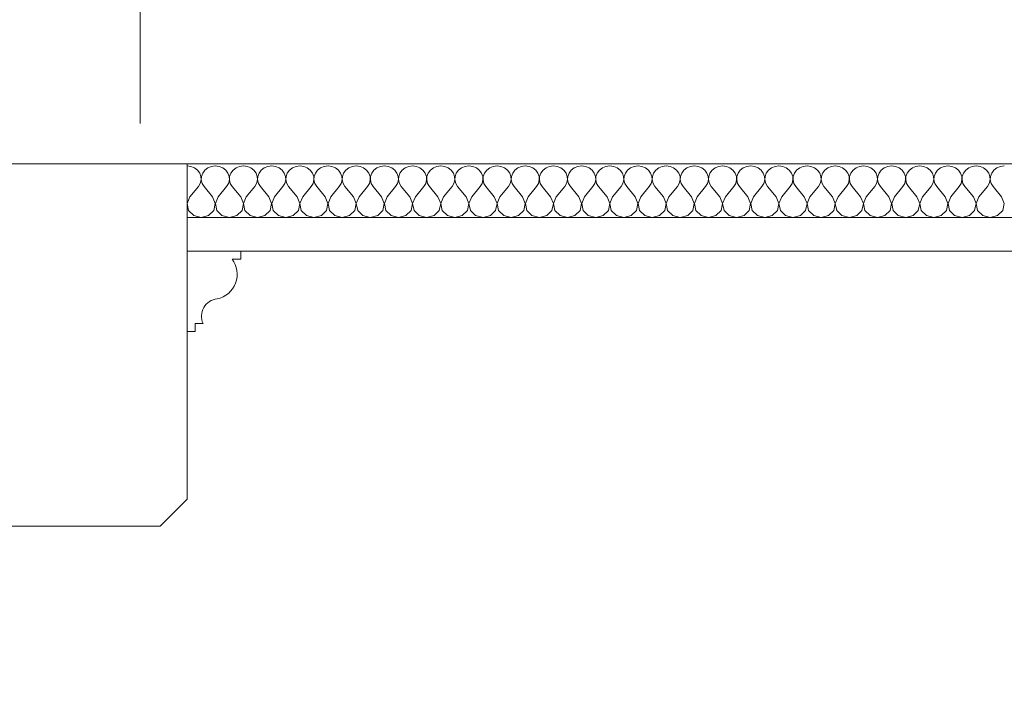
# Model space of a CAD drawing. Header units: millimetres. Extents: x -573548 to 674770, y -246895 to -89040.
# Tile 89 of 199: x 112293 to 113027, y -236064 to -235570. Entities that reach past the tile are written whole.
import ezdxf

# ---------------------------------------------------------------- set-up
doc = ezdxf.new("R2010")
doc.units = ezdxf.units.MM
for name, color, linetype, lineweight in [('A_komin_Nr_pióra__6', 8, 'Continuous', 9), ('belki sufitowe_Nr_pióra__41', 8, 'Continuous', 9), ('Nowe_Drawing & Figure_Nr_pióra__59', 8, 'Continuous', 9), ('Nowe_strop_Nr_pióra__59', 8, 'Continuous', 9), ('strop_Nr_pióra__41', 8, 'Continuous', 9)]:
    doc.layers.add(name, color=color, linetype=linetype, lineweight=lineweight)
doc.layers.add('Nowe_Drawing & Figure', color=7, linetype='Continuous')
doc.styles.get("Standard").update_dxf_attribs({"font": 'arial.ttf'})
doc.dimstyles.new('ISO-25', dxfattribs={"dimtxt": 2.5, "dimasz": 2.5, "dimexe": 1.25, "dimexo": 0.625, "dimtad": 1, "dimtxsty": 'Standard', "dimcen": 2.5, "dimadec": 0, "dimazin": 0, "dimtfac": 1, "dimtmove": 0, "dimatfit": 3, "dimfxl": 1, "dimarcsym": 0})

# ---------------------------------------------------------------- blocks, each defined once
blk = doc.blocks.new('*X476', base_point=(477978.69, -104863.57))
at = {"layer": 'Nowe_Drawing & Figure', "color": 21, "linetype": 'Continuous', "lineweight": 13, "true_color": 0xffaaaa}
for p, q in [((507188.26, -73220.77), (507185.39, -73220.4)), ((507190.91, -73221.84), (507188.26, -73220.77)), ((507193.14, -73223.53), (507190.91, -73221.84)), ((507200.87, -73221.84), (507198.63, -73223.53)), ((507203.52, -73220.77), (507200.87, -73221.84)), ((507206.39, -73220.4), (507203.52, -73220.77)), ((507209.26, -73220.77), (507206.39, -73220.4)), ((507211.91, -73221.84), (507209.26, -73220.77)), ((507214.14, -73223.53), (507211.91, -73221.84)), ((507221.87, -73221.84), (507219.63, -73223.53)), ((507224.52, -73220.77), (507221.87, -73221.84)), ((507227.39, -73220.4), (507224.52, -73220.77)), ((507230.26, -73220.77), (507227.39, -73220.4)), ((507232.91, -73221.84), (507230.26, -73220.77)), ((507235.14, -73223.53), (507232.91, -73221.84)), ((507242.87, -73221.84), (507240.63, -73223.53)), ((507245.52, -73220.77), (507242.87, -73221.84)), ((507248.39, -73220.4), (507245.52, -73220.77)), ((507251.26, -73220.77), (507248.39, -73220.4)), ((507253.91, -73221.84), (507251.26, -73220.77)), ((507256.14, -73223.53), (507253.91, -73221.84)), ((507263.87, -73221.84), (507261.63, -73223.53)), ((507266.52, -73220.77), (507263.87, -73221.84)), ((507269.39, -73220.4), (507266.52, -73220.77)), ((507272.26, -73220.77), (507269.39, -73220.4)), ((507274.91, -73221.84), (507272.26, -73220.77)), ((507277.14, -73223.53), (507274.91, -73221.84)), ((507284.87, -73221.84), (507282.63, -73223.53)), ((507287.52, -73220.77), (507284.87, -73221.84)), ((507290.39, -73220.4), (507287.52, -73220.77)), ((507293.26, -73220.77), (507290.39, -73220.4)), ((507295.91, -73221.84), (507293.26, -73220.77)), ((507298.14, -73223.53), (507295.91, -73221.84)), ((507305.87, -73221.84), (507303.63, -73223.53)), ((507308.52, -73220.77), (507305.87, -73221.84)), ((507311.39, -73220.4), (507308.52, -73220.77)), ((507314.26, -73220.77), (507311.39, -73220.4)), ((507316.91, -73221.84), (507314.26, -73220.77)), ((507319.14, -73223.53), (507316.91, -73221.84)), ((507326.87, -73221.84), (507324.63, -73223.53)), ((507329.52, -73220.77), (507326.87, -73221.84)), ((507332.39, -73220.4), (507329.52, -73220.77)), ((507335.26, -73220.77), (507332.39, -73220.4)), ((507337.91, -73221.84), (507335.26, -73220.77)), ((507340.14, -73223.53), (507337.91, -73221.84)), ((507347.87, -73221.84), (507345.63, -73223.53)), ((507350.52, -73220.77), (507347.87, -73221.84)), ((507353.39, -73220.4), (507350.52, -73220.77)), ((507356.26, -73220.77), (507353.39, -73220.4)), ((507358.91, -73221.84), (507356.26, -73220.77)), ((507361.14, -73223.53), (507358.91, -73221.84)), ((507368.87, -73221.84), (507366.63, -73223.53)), ((507371.52, -73220.77), (507368.87, -73221.84)), ((507374.39, -73220.4), (507371.52, -73220.77)), ((507377.26, -73220.77), (507374.39, -73220.4)), ((507379.91, -73221.84), (507377.26, -73220.77)), ((507382.14, -73223.53), (507379.91, -73221.84)), ((507389.87, -73221.84), (507387.63, -73223.53)), ((507392.52, -73220.77), (507389.87, -73221.84)), ((507395.39, -73220.4), (507392.52, -73220.77)), ((507398.26, -73220.77), (507395.39, -73220.4)), ((507400.91, -73221.84), (507398.26, -73220.77)), ((507403.14, -73223.53), (507400.91, -73221.84)), ((507410.87, -73221.84), (507408.63, -73223.53)), ((507413.52, -73220.77), (507410.87, -73221.84)), ((507416.39, -73220.4), (507413.52, -73220.77)), ((507419.26, -73220.77), (507416.39, -73220.4)), ((507421.91, -73221.84), (507419.26, -73220.77)), ((507424.14, -73223.53), (507421.91, -73221.84)), ((507431.87, -73221.84), (507429.63, -73223.53)), ((507434.52, -73220.77), (507431.87, -73221.84)), ((507437.39, -73220.4), (507434.52, -73220.77)), ((507440.26, -73220.77), (507437.39, -73220.4)), ((507442.91, -73221.84), (507440.26, -73220.77)), ((507445.14, -73223.53), (507442.91, -73221.84)), ((507452.87, -73221.84), (507450.63, -73223.53)), ((507455.52, -73220.77), (507452.87, -73221.84)), ((507458.39, -73220.4), (507455.52, -73220.77)), ((507461.26, -73220.77), (507458.39, -73220.4)), ((507463.91, -73221.84), (507461.26, -73220.77)), ((507466.14, -73223.53), (507463.91, -73221.84)), ((507473.87, -73221.84), (507471.63, -73223.53)), ((507476.52, -73220.77), (507473.87, -73221.84)), ((507479.39, -73220.4), (507476.52, -73220.77)), ((507482.26, -73220.77), (507479.39, -73220.4)), ((507484.91, -73221.84), (507482.26, -73220.77)), ((507487.14, -73223.53), (507484.91, -73221.84)), ((507494.87, -73221.84), (507492.63, -73223.53)), ((507497.52, -73220.77), (507494.87, -73221.84)), ((507500.39, -73220.4), (507497.52, -73220.77)), ((507503.26, -73220.77), (507500.39, -73220.4)), ((507505.91, -73221.84), (507503.26, -73220.77)), ((507508.14, -73223.53), (507505.91, -73221.84)), ((507515.87, -73221.84), (507513.63, -73223.53)), ((507518.52, -73220.77), (507515.87, -73221.84)), ((507521.39, -73220.4), (507518.52, -73220.77)), ((507524.26, -73220.77), (507521.39, -73220.4)), ((507526.91, -73221.84), (507524.26, -73220.77)), ((507529.14, -73223.53), (507526.91, -73221.84)), ((507536.87, -73221.84), (507534.63, -73223.53)), ((507539.52, -73220.77), (507536.87, -73221.84)), ((507542.39, -73220.4), (507539.52, -73220.77)), ((507545.26, -73220.77), (507542.39, -73220.4)), ((507547.91, -73221.84), (507545.26, -73220.77)), ((507550.14, -73223.53), (507547.91, -73221.84)), ((507557.87, -73221.84), (507555.63, -73223.53)), ((507560.52, -73220.77), (507557.87, -73221.84)), ((507563.39, -73220.4), (507560.52, -73220.77)), ((507566.26, -73220.77), (507563.39, -73220.4)), ((507568.91, -73221.84), (507566.26, -73220.77)), ((507571.14, -73223.53), (507568.91, -73221.84)), ((507578.87, -73221.84), (507576.63, -73223.53)), ((507581.52, -73220.77), (507578.87, -73221.84)), ((507584.39, -73220.4), (507581.52, -73220.77)), ((507587.26, -73220.77), (507584.39, -73220.4)), ((507589.91, -73221.84), (507587.26, -73220.77)), ((507592.14, -73223.53), (507589.91, -73221.84)), ((507599.87, -73221.84), (507597.63, -73223.53)), ((507602.52, -73220.77), (507599.87, -73221.84)), ((507605.39, -73220.4), (507602.52, -73220.77)), ((507608.26, -73220.77), (507605.39, -73220.4)), ((507610.91, -73221.84), (507608.26, -73220.77)), ((507613.14, -73223.53), (507610.91, -73221.84)), ((507620.87, -73221.84), (507618.63, -73223.53)), ((507623.52, -73220.77), (507620.87, -73221.84)), ((507626.39, -73220.4), (507623.52, -73220.77)), ((507629.26, -73220.77), (507626.39, -73220.4)), ((507631.91, -73221.84), (507629.26, -73220.77)), ((507634.14, -73223.53), (507631.91, -73221.84)), ((507641.87, -73221.84), (507639.63, -73223.53)), ((507644.52, -73220.77), (507641.87, -73221.84)), ((507647.39, -73220.4), (507644.52, -73220.77)), ((507650.26, -73220.77), (507647.39, -73220.4)), ((507652.91, -73221.84), (507650.26, -73220.77)), ((507655.14, -73223.53), (507652.91, -73221.84)), ((507662.87, -73221.84), (507660.63, -73223.53)), ((507665.52, -73220.77), (507662.87, -73221.84)), ((507668.39, -73220.4), (507665.52, -73220.77)), ((507671.26, -73220.77), (507668.39, -73220.4)), ((507673.91, -73221.84), (507671.26, -73220.77)), ((507676.14, -73223.53), (507673.91, -73221.84)), ((507683.87, -73221.84), (507681.63, -73223.53)), ((507686.52, -73220.77), (507683.87, -73221.84)), ((507689.39, -73220.4), (507686.52, -73220.77)), ((507692.26, -73220.77), (507689.39, -73220.4)), ((507694.91, -73221.84), (507692.26, -73220.77)), ((507697.14, -73223.53), (507694.91, -73221.84)), ((507704.87, -73221.84), (507702.63, -73223.53)), ((507707.52, -73220.77), (507704.87, -73221.84)), ((507710.39, -73220.4), (507707.52, -73220.77)), ((507713.26, -73220.77), (507710.39, -73220.4)), ((507715.91, -73221.84), (507713.26, -73220.77)), ((507718.14, -73223.53), (507715.91, -73221.84)), ((507725.87, -73221.84), (507723.63, -73223.53)), ((507728.52, -73220.77), (507725.87, -73221.84)), ((507731.39, -73220.4), (507728.52, -73220.77)), ((507734.26, -73220.77), (507731.39, -73220.4)), ((507736.91, -73221.84), (507734.26, -73220.77)), ((507739.14, -73223.53), (507736.91, -73221.84)), ((507746.87, -73221.84), (507744.63, -73223.53)), ((507749.52, -73220.77), (507746.87, -73221.84)), ((507752.39, -73220.4), (507749.52, -73220.77)), ((507755.26, -73220.77), (507752.39, -73220.4)), ((507757.91, -73221.84), (507755.26, -73220.77)), ((507760.14, -73223.53), (507757.91, -73221.84)), ((507767.87, -73221.84), (507765.63, -73223.53)), ((507770.52, -73220.77), (507767.87, -73221.84)), ((507773.39, -73220.4), (507770.52, -73220.77)), ((507776.26, -73220.77), (507773.39, -73220.4)), ((507778.91, -73221.84), (507776.26, -73220.77)), ((507781.14, -73223.53), (507778.91, -73221.84)), ((507788.87, -73221.84), (507786.63, -73223.53)), ((507791.52, -73220.77), (507788.87, -73221.84)), ((507794.39, -73220.4), (507791.52, -73220.77)), ((507194.78, -73225.71), (507193.14, -73223.53)), ((507195.7, -73228.22), (507194.78, -73225.71)), ((507195.84, -73230.87), (507195.7, -73228.22)), ((507196.07, -73228.22), (507195.93, -73230.87)), ((507196.99, -73225.71), (507196.07, -73228.22)), ((507198.63, -73223.53), (507196.99, -73225.71)), ((507215.78, -73225.71), (507214.14, -73223.53)), ((507216.7, -73228.22), (507215.78, -73225.71)), ((507216.84, -73230.87), (507216.7, -73228.22)), ((507217.07, -73228.22), (507216.93, -73230.87)), ((507217.99, -73225.71), (507217.07, -73228.22)), ((507219.63, -73223.53), (507217.99, -73225.71)), ((507236.78, -73225.71), (507235.14, -73223.53)), ((507237.7, -73228.22), (507236.78, -73225.71)), ((507237.84, -73230.87), (507237.7, -73228.22)), ((507238.07, -73228.22), (507237.93, -73230.87)), ((507238.99, -73225.71), (507238.07, -73228.22)), ((507240.63, -73223.53), (507238.99, -73225.71)), ((507257.78, -73225.71), (507256.14, -73223.53)), ((507258.7, -73228.22), (507257.78, -73225.71)), ((507258.84, -73230.87), (507258.7, -73228.22)), ((507259.07, -73228.22), (507258.93, -73230.87)), ((507259.99, -73225.71), (507259.07, -73228.22)), ((507261.63, -73223.53), (507259.99, -73225.71)), ((507278.78, -73225.71), (507277.14, -73223.53)), ((507279.7, -73228.22), (507278.78, -73225.71)), ((507279.84, -73230.87), (507279.7, -73228.22)), ((507280.07, -73228.22), (507279.93, -73230.87)), ((507280.99, -73225.71), (507280.07, -73228.22)), ((507282.63, -73223.53), (507280.99, -73225.71)), ((507299.78, -73225.71), (507298.14, -73223.53)), ((507300.7, -73228.22), (507299.78, -73225.71)), ((507300.84, -73230.87), (507300.7, -73228.22)), ((507301.07, -73228.22), (507300.93, -73230.87)), ((507301.99, -73225.71), (507301.07, -73228.22)), ((507303.63, -73223.53), (507301.99, -73225.71)), ((507320.78, -73225.71), (507319.14, -73223.53)), ((507321.7, -73228.22), (507320.78, -73225.71)), ((507321.84, -73230.87), (507321.7, -73228.22)), ((507322.07, -73228.22), (507321.93, -73230.87)), ((507322.99, -73225.71), (507322.07, -73228.22)), ((507324.63, -73223.53), (507322.99, -73225.71)), ((507341.78, -73225.71), (507340.14, -73223.53)), ((507342.7, -73228.22), (507341.78, -73225.71)), ((507342.84, -73230.87), (507342.7, -73228.22)), ((507343.07, -73228.22), (507342.93, -73230.87)), ((507343.99, -73225.71), (507343.07, -73228.22)), ((507345.63, -73223.53), (507343.99, -73225.71)), ((507362.78, -73225.71), (507361.14, -73223.53)), ((507363.7, -73228.22), (507362.78, -73225.71)), ((507363.84, -73230.87), (507363.7, -73228.22)), ((507364.07, -73228.22), (507363.93, -73230.87)), ((507364.99, -73225.71), (507364.07, -73228.22)), ((507366.63, -73223.53), (507364.99, -73225.71)), ((507383.78, -73225.71), (507382.14, -73223.53)), ((507384.7, -73228.22), (507383.78, -73225.71)), ((507384.84, -73230.87), (507384.7, -73228.22)), ((507385.07, -73228.22), (507384.93, -73230.87)), ((507385.99, -73225.71), (507385.07, -73228.22)), ((507387.63, -73223.53), (507385.99, -73225.71)), ((507404.78, -73225.71), (507403.14, -73223.53)), ((507405.7, -73228.22), (507404.78, -73225.71)), ((507405.84, -73230.87), (507405.7, -73228.22)), ((507406.07, -73228.22), (507405.93, -73230.87)), ((507406.99, -73225.71), (507406.07, -73228.22)), ((507408.63, -73223.53), (507406.99, -73225.71)), ((507425.78, -73225.71), (507424.14, -73223.53)), ((507426.7, -73228.22), (507425.78, -73225.71)), ((507426.84, -73230.87), (507426.7, -73228.22)), ((507427.07, -73228.22), (507426.93, -73230.87)), ((507427.99, -73225.71), (507427.07, -73228.22)), ((507429.63, -73223.53), (507427.99, -73225.71)), ((507446.78, -73225.71), (507445.14, -73223.53)), ((507447.7, -73228.22), (507446.78, -73225.71)), ((507447.84, -73230.87), (507447.7, -73228.22)), ((507448.07, -73228.22), (507447.93, -73230.87)), ((507448.99, -73225.71), (507448.07, -73228.22)), ((507450.63, -73223.53), (507448.99, -73225.71)), ((507467.78, -73225.71), (507466.14, -73223.53)), ((507468.7, -73228.22), (507467.78, -73225.71)), ((507468.84, -73230.87), (507468.7, -73228.22)), ((507469.07, -73228.22), (507468.93, -73230.87)), ((507469.99, -73225.71), (507469.07, -73228.22)), ((507471.63, -73223.53), (507469.99, -73225.71)), ((507488.78, -73225.71), (507487.14, -73223.53)), ((507489.7, -73228.22), (507488.78, -73225.71)), ((507489.84, -73230.87), (507489.7, -73228.22)), ((507490.07, -73228.22), (507489.93, -73230.87)), ((507490.99, -73225.71), (507490.07, -73228.22)), ((507492.63, -73223.53), (507490.99, -73225.71)), ((507509.78, -73225.71), (507508.14, -73223.53)), ((507510.7, -73228.22), (507509.78, -73225.71)), ((507510.84, -73230.87), (507510.7, -73228.22)), ((507511.07, -73228.22), (507510.93, -73230.87)), ((507511.99, -73225.71), (507511.07, -73228.22)), ((507513.63, -73223.53), (507511.99, -73225.71)), ((507530.78, -73225.71), (507529.14, -73223.53)), ((507531.7, -73228.22), (507530.78, -73225.71)), ((507531.84, -73230.87), (507531.7, -73228.22)), ((507532.07, -73228.22), (507531.93, -73230.87)), ((507532.99, -73225.71), (507532.07, -73228.22)), ((507534.63, -73223.53), (507532.99, -73225.71)), ((507551.78, -73225.71), (507550.14, -73223.53)), ((507552.7, -73228.22), (507551.78, -73225.71)), ((507552.84, -73230.87), (507552.7, -73228.22)), ((507553.07, -73228.22), (507552.93, -73230.87)), ((507553.99, -73225.71), (507553.07, -73228.22)), ((507555.63, -73223.53), (507553.99, -73225.71)), ((507572.78, -73225.71), (507571.14, -73223.53)), ((507573.7, -73228.22), (507572.78, -73225.71)), ((507573.84, -73230.87), (507573.7, -73228.22)), ((507574.07, -73228.22), (507573.93, -73230.87)), ((507574.99, -73225.71), (507574.07, -73228.22)), ((507576.63, -73223.53), (507574.99, -73225.71)), ((507593.78, -73225.71), (507592.14, -73223.53)), ((507594.7, -73228.22), (507593.78, -73225.71)), ((507594.84, -73230.87), (507594.7, -73228.22)), ((507595.07, -73228.22), (507594.93, -73230.87)), ((507595.99, -73225.71), (507595.07, -73228.22)), ((507597.63, -73223.53), (507595.99, -73225.71)), ((507614.78, -73225.71), (507613.14, -73223.53)), ((507615.7, -73228.22), (507614.78, -73225.71)), ((507615.84, -73230.87), (507615.7, -73228.22)), ((507616.07, -73228.22), (507615.93, -73230.87)), ((507616.99, -73225.71), (507616.07, -73228.22)), ((507618.63, -73223.53), (507616.99, -73225.71)), ((507635.78, -73225.71), (507634.14, -73223.53)), ((507636.7, -73228.22), (507635.78, -73225.71)), ((507636.84, -73230.87), (507636.7, -73228.22)), ((507637.07, -73228.22), (507636.93, -73230.87)), ((507637.99, -73225.71), (507637.07, -73228.22)), ((507639.63, -73223.53), (507637.99, -73225.71)), ((507656.78, -73225.71), (507655.14, -73223.53)), ((507657.7, -73228.22), (507656.78, -73225.71)), ((507657.84, -73230.87), (507657.7, -73228.22)), ((507658.07, -73228.22), (507657.93, -73230.87)), ((507658.99, -73225.71), (507658.07, -73228.22)), ((507660.63, -73223.53), (507658.99, -73225.71)), ((507677.78, -73225.71), (507676.14, -73223.53)), ((507678.7, -73228.22), (507677.78, -73225.71)), ((507678.84, -73230.87), (507678.7, -73228.22)), ((507679.07, -73228.22), (507678.93, -73230.87)), ((507679.99, -73225.71), (507679.07, -73228.22)), ((507681.63, -73223.53), (507679.99, -73225.71)), ((507698.78, -73225.71), (507697.14, -73223.53)), ((507699.7, -73228.22), (507698.78, -73225.71)), ((507699.84, -73230.87), (507699.7, -73228.22)), ((507700.07, -73228.22), (507699.93, -73230.87)), ((507700.99, -73225.71), (507700.07, -73228.22)), ((507702.63, -73223.53), (507700.99, -73225.71)), ((507719.78, -73225.71), (507718.14, -73223.53)), ((507720.7, -73228.22), (507719.78, -73225.71)), ((507720.84, -73230.87), (507720.7, -73228.22)), ((507721.07, -73228.22), (507720.93, -73230.87)), ((507721.99, -73225.71), (507721.07, -73228.22)), ((507723.63, -73223.53), (507721.99, -73225.71)), ((507740.78, -73225.71), (507739.14, -73223.53)), ((507741.7, -73228.22), (507740.78, -73225.71)), ((507741.84, -73230.87), (507741.7, -73228.22)), ((507742.07, -73228.22), (507741.93, -73230.87)), ((507742.99, -73225.71), (507742.07, -73228.22)), ((507744.63, -73223.53), (507742.99, -73225.71)), ((507761.78, -73225.71), (507760.14, -73223.53)), ((507762.7, -73228.22), (507761.78, -73225.71)), ((507762.84, -73230.87), (507762.7, -73228.22)), ((507763.07, -73228.22), (507762.93, -73230.87)), ((507763.99, -73225.71), (507763.07, -73228.22)), ((507765.63, -73223.53), (507763.99, -73225.71)), ((507782.78, -73225.71), (507781.14, -73223.53)), ((507783.7, -73228.22), (507782.78, -73225.71)), ((507783.84, -73230.87), (507783.7, -73228.22)), ((507784.07, -73228.22), (507783.93, -73230.87)), ((507784.99, -73225.71), (507784.07, -73228.22)), ((507786.63, -73223.53), (507784.99, -73225.71)), ((507187.49, -73243.44), (507193.79, -73235.76)), ((507193.79, -73235.76), (507195.19, -73233.45)), ((507195.19, -73233.45), (507195.84, -73230.87)), ((507195.93, -73230.87), (507196.58, -73233.45)), ((507196.58, -73233.45), (507197.99, -73235.76)), ((507204.29, -73243.44), (507197.99, -73235.76)), ((507208.49, -73243.44), (507214.79, -73235.76)), ((507214.79, -73235.76), (507216.19, -73233.45)), ((507216.19, -73233.45), (507216.84, -73230.87)), ((507216.93, -73230.87), (507217.58, -73233.45)), ((507217.58, -73233.45), (507218.99, -73235.76)), ((507225.29, -73243.44), (507218.99, -73235.76)), ((507229.49, -73243.44), (507235.79, -73235.76)), ((507235.79, -73235.76), (507237.19, -73233.45)), ((507237.19, -73233.45), (507237.84, -73230.87)), ((507237.93, -73230.87), (507238.58, -73233.45)), ((507238.58, -73233.45), (507239.99, -73235.76)), ((507246.29, -73243.44), (507239.99, -73235.76)), ((507250.49, -73243.44), (507256.79, -73235.76)), ((507256.79, -73235.76), (507258.19, -73233.45)), ((507258.19, -73233.45), (507258.84, -73230.87)), ((507258.93, -73230.87), (507259.58, -73233.45)), ((507259.58, -73233.45), (507260.99, -73235.76)), ((507267.29, -73243.44), (507260.99, -73235.76)), ((507271.49, -73243.44), (507277.79, -73235.76)), ((507277.79, -73235.76), (507279.19, -73233.45)), ((507279.19, -73233.45), (507279.84, -73230.87)), ((507279.93, -73230.87), (507280.58, -73233.45)), ((507280.58, -73233.45), (507281.99, -73235.76)), ((507288.29, -73243.44), (507281.99, -73235.76)), ((507292.49, -73243.44), (507298.79, -73235.76)), ((507298.79, -73235.76), (507300.19, -73233.45)), ((507300.19, -73233.45), (507300.84, -73230.87)), ((507300.93, -73230.87), (507301.58, -73233.45)), ((507301.58, -73233.45), (507302.99, -73235.76)), ((507309.29, -73243.44), (507302.99, -73235.76)), ((507313.49, -73243.44), (507319.79, -73235.76)), ((507319.79, -73235.76), (507321.19, -73233.45)), ((507321.19, -73233.45), (507321.84, -73230.87)), ((507321.93, -73230.87), (507322.58, -73233.45)), ((507322.58, -73233.45), (507323.99, -73235.76)), ((507330.29, -73243.44), (507323.99, -73235.76)), ((507334.49, -73243.44), (507340.79, -73235.76)), ((507340.79, -73235.76), (507342.19, -73233.45)), ((507342.19, -73233.45), (507342.84, -73230.87)), ((507342.93, -73230.87), (507343.58, -73233.45)), ((507343.58, -73233.45), (507344.99, -73235.76)), ((507351.29, -73243.44), (507344.99, -73235.76)), ((507355.49, -73243.44), (507361.79, -73235.76)), ((507361.79, -73235.76), (507363.19, -73233.45)), ((507363.19, -73233.45), (507363.84, -73230.87)), ((507363.93, -73230.87), (507364.58, -73233.45)), ((507364.58, -73233.45), (507365.99, -73235.76)), ((507372.29, -73243.44), (507365.99, -73235.76)), ((507376.49, -73243.44), (507382.79, -73235.76)), ((507382.79, -73235.76), (507384.19, -73233.45)), ((507384.19, -73233.45), (507384.84, -73230.87)), ((507384.93, -73230.87), (507385.58, -73233.45)), ((507385.58, -73233.45), (507386.99, -73235.76)), ((507393.29, -73243.44), (507386.99, -73235.76)), ((507397.49, -73243.44), (507403.79, -73235.76)), ((507403.79, -73235.76), (507405.19, -73233.45)), ((507405.19, -73233.45), (507405.84, -73230.87)), ((507405.93, -73230.87), (507406.58, -73233.45)), ((507406.58, -73233.45), (507407.99, -73235.76)), ((507414.29, -73243.44), (507407.99, -73235.76)), ((507418.49, -73243.44), (507424.79, -73235.76)), ((507424.79, -73235.76), (507426.19, -73233.45)), ((507426.19, -73233.45), (507426.84, -73230.87)), ((507426.93, -73230.87), (507427.58, -73233.45)), ((507427.58, -73233.45), (507428.99, -73235.76)), ((507435.29, -73243.44), (507428.99, -73235.76)), ((507439.49, -73243.44), (507445.79, -73235.76)), ((507445.79, -73235.76), (507447.19, -73233.45)), ((507447.19, -73233.45), (507447.84, -73230.87)), ((507447.93, -73230.87), (507448.58, -73233.45)), ((507448.58, -73233.45), (507449.99, -73235.76)), ((507456.29, -73243.44), (507449.99, -73235.76)), ((507460.49, -73243.44), (507466.79, -73235.76)), ((507466.79, -73235.76), (507468.19, -73233.45)), ((507468.19, -73233.45), (507468.84, -73230.87)), ((507468.93, -73230.87), (507469.58, -73233.45)), ((507469.58, -73233.45), (507470.99, -73235.76)), ((507477.29, -73243.44), (507470.99, -73235.76)), ((507481.49, -73243.44), (507487.79, -73235.76)), ((507487.79, -73235.76), (507489.19, -73233.45)), ((507489.19, -73233.45), (507489.84, -73230.87)), ((507489.93, -73230.87), (507490.58, -73233.45)), ((507490.58, -73233.45), (507491.99, -73235.76)), ((507498.29, -73243.44), (507491.99, -73235.76)), ((507502.49, -73243.44), (507508.79, -73235.76)), ((507508.79, -73235.76), (507510.19, -73233.45)), ((507510.19, -73233.45), (507510.84, -73230.87)), ((507510.93, -73230.87), (507511.58, -73233.45)), ((507511.58, -73233.45), (507512.99, -73235.76)), ((507519.29, -73243.44), (507512.99, -73235.76)), ((507523.49, -73243.44), (507529.79, -73235.76)), ((507529.79, -73235.76), (507531.19, -73233.45)), ((507531.19, -73233.45), (507531.84, -73230.87)), ((507531.93, -73230.87), (507532.58, -73233.45)), ((507532.58, -73233.45), (507533.99, -73235.76)), ((507540.29, -73243.44), (507533.99, -73235.76)), ((507544.49, -73243.44), (507550.79, -73235.76)), ((507550.79, -73235.76), (507552.19, -73233.45)), ((507552.19, -73233.45), (507552.84, -73230.87)), ((507552.93, -73230.87), (507553.58, -73233.45)), ((507553.58, -73233.45), (507554.99, -73235.76)), ((507561.29, -73243.44), (507554.99, -73235.76)), ((507565.49, -73243.44), (507571.79, -73235.76)), ((507571.79, -73235.76), (507573.19, -73233.45)), ((507573.19, -73233.45), (507573.84, -73230.87)), ((507573.93, -73230.87), (507574.58, -73233.45)), ((507574.58, -73233.45), (507575.99, -73235.76)), ((507582.29, -73243.44), (507575.99, -73235.76)), ((507586.49, -73243.44), (507592.79, -73235.76)), ((507592.79, -73235.76), (507594.19, -73233.45)), ((507594.19, -73233.45), (507594.84, -73230.87)), ((507594.93, -73230.87), (507595.58, -73233.45)), ((507595.58, -73233.45), (507596.99, -73235.76)), ((507603.29, -73243.44), (507596.99, -73235.76)), ((507607.49, -73243.44), (507613.79, -73235.76)), ((507613.79, -73235.76), (507615.19, -73233.45)), ((507615.19, -73233.45), (507615.84, -73230.87)), ((507615.93, -73230.87), (507616.58, -73233.45)), ((507616.58, -73233.45), (507617.99, -73235.76)), ((507624.29, -73243.44), (507617.99, -73235.76)), ((507628.49, -73243.44), (507634.79, -73235.76)), ((507634.79, -73235.76), (507636.19, -73233.45)), ((507636.19, -73233.45), (507636.84, -73230.87)), ((507636.93, -73230.87), (507637.58, -73233.45)), ((507637.58, -73233.45), (507638.99, -73235.76)), ((507645.29, -73243.44), (507638.99, -73235.76)), ((507649.49, -73243.44), (507655.79, -73235.76)), ((507655.79, -73235.76), (507657.19, -73233.45)), ((507657.19, -73233.45), (507657.84, -73230.87)), ((507657.93, -73230.87), (507658.58, -73233.45)), ((507658.58, -73233.45), (507659.99, -73235.76)), ((507666.29, -73243.44), (507659.99, -73235.76)), ((507670.49, -73243.44), (507676.79, -73235.76)), ((507676.79, -73235.76), (507678.19, -73233.45)), ((507678.19, -73233.45), (507678.84, -73230.87)), ((507678.93, -73230.87), (507679.58, -73233.45)), ((507679.58, -73233.45), (507680.99, -73235.76)), ((507687.29, -73243.44), (507680.99, -73235.76)), ((507691.49, -73243.44), (507697.79, -73235.76)), ((507697.79, -73235.76), (507699.19, -73233.45)), ((507699.19, -73233.45), (507699.84, -73230.87)), ((507699.93, -73230.87), (507700.58, -73233.45)), ((507700.58, -73233.45), (507701.99, -73235.76)), ((507708.29, -73243.44), (507701.99, -73235.76)), ((507712.49, -73243.44), (507718.79, -73235.76)), ((507718.79, -73235.76), (507720.19, -73233.45)), ((507720.19, -73233.45), (507720.84, -73230.87)), ((507720.93, -73230.87), (507721.58, -73233.45)), ((507721.58, -73233.45), (507722.99, -73235.76)), ((507729.29, -73243.44), (507722.99, -73235.76)), ((507733.49, -73243.44), (507739.79, -73235.76)), ((507739.79, -73235.76), (507741.19, -73233.45)), ((507741.19, -73233.45), (507741.84, -73230.87)), ((507741.93, -73230.87), (507742.58, -73233.45)), ((507742.58, -73233.45), (507743.99, -73235.76)), ((507750.29, -73243.44), (507743.99, -73235.76)), ((507754.49, -73243.44), (507760.79, -73235.76)), ((507760.79, -73235.76), (507762.19, -73233.45)), ((507762.19, -73233.45), (507762.84, -73230.87)), ((507762.93, -73230.87), (507763.58, -73233.45)), ((507763.58, -73233.45), (507764.99, -73235.76)), ((507771.29, -73243.44), (507764.99, -73235.76)), ((507775.49, -73243.44), (507781.79, -73235.76)), ((507781.79, -73235.76), (507783.19, -73233.45)), ((507783.19, -73233.45), (507783.84, -73230.87)), ((507783.93, -73230.87), (507784.58, -73233.45)), ((507784.58, -73233.45), (507785.99, -73235.76)), ((507792.29, -73243.44), (507785.99, -73235.76)), ((507187.49, -73243.44), (507185.43, -73248.34)), ((507206.34, -73248.34), (507204.29, -73243.44)), ((507208.49, -73243.44), (507206.43, -73248.34)), ((507227.34, -73248.34), (507225.29, -73243.44)), ((507229.49, -73243.44), (507227.43, -73248.34)), ((507248.34, -73248.34), (507246.29, -73243.44)), ((507250.49, -73243.44), (507248.43, -73248.34)), ((507269.34, -73248.34), (507267.29, -73243.44)), ((507271.49, -73243.44), (507269.43, -73248.34)), ((507290.34, -73248.34), (507288.29, -73243.44)), ((507292.49, -73243.44), (507290.43, -73248.34)), ((507311.34, -73248.34), (507309.29, -73243.44)), ((507313.49, -73243.44), (507311.43, -73248.34)), ((507332.34, -73248.34), (507330.29, -73243.44)), ((507334.49, -73243.44), (507332.43, -73248.34)), ((507353.34, -73248.34), (507351.29, -73243.44)), ((507355.49, -73243.44), (507353.43, -73248.34)), ((507374.34, -73248.34), (507372.29, -73243.44)), ((507376.49, -73243.44), (507374.43, -73248.34)), ((507395.34, -73248.34), (507393.29, -73243.44)), ((507397.49, -73243.44), (507395.43, -73248.34)), ((507416.34, -73248.34), (507414.29, -73243.44)), ((507418.49, -73243.44), (507416.43, -73248.34)), ((507437.34, -73248.34), (507435.29, -73243.44)), ((507439.49, -73243.44), (507437.43, -73248.34)), ((507458.34, -73248.34), (507456.29, -73243.44)), ((507460.49, -73243.44), (507458.43, -73248.34)), ((507479.34, -73248.34), (507477.29, -73243.44)), ((507481.49, -73243.44), (507479.43, -73248.34)), ((507500.34, -73248.34), (507498.29, -73243.44)), ((507502.49, -73243.44), (507500.43, -73248.34)), ((507521.34, -73248.34), (507519.29, -73243.44)), ((507523.49, -73243.44), (507521.43, -73248.34)), ((507542.34, -73248.34), (507540.29, -73243.44)), ((507544.49, -73243.44), (507542.43, -73248.34)), ((507563.34, -73248.34), (507561.29, -73243.44)), ((507565.49, -73243.44), (507563.43, -73248.34)), ((507584.34, -73248.34), (507582.29, -73243.44)), ((507586.49, -73243.44), (507584.43, -73248.34)), ((507605.34, -73248.34), (507603.29, -73243.44)), ((507607.49, -73243.44), (507605.43, -73248.34)), ((507626.34, -73248.34), (507624.29, -73243.44)), ((507628.49, -73243.44), (507626.43, -73248.34)), ((507647.34, -73248.34), (507645.29, -73243.44)), ((507649.49, -73243.44), (507647.43, -73248.34)), ((507668.34, -73248.34), (507666.29, -73243.44)), ((507670.49, -73243.44), (507668.43, -73248.34)), ((507689.34, -73248.34), (507687.29, -73243.44)), ((507691.49, -73243.44), (507689.43, -73248.34)), ((507710.34, -73248.34), (507708.29, -73243.44)), ((507712.49, -73243.44), (507710.43, -73248.34)), ((507731.34, -73248.34), (507729.29, -73243.44)), ((507733.49, -73243.44), (507731.43, -73248.34)), ((507752.34, -73248.34), (507750.29, -73243.44)), ((507754.49, -73243.44), (507752.43, -73248.34)), ((507773.34, -73248.34), (507771.29, -73243.44)), ((507775.49, -73243.44), (507773.43, -73248.34)), ((507794.34, -73248.34), (507792.29, -73243.44)), ((507185.43, -73248.34), (507186.49, -73253.5)), ((507205.28, -73253.5), (507206.34, -73248.34)), ((507206.43, -73248.34), (507207.49, -73253.5)), ((507226.28, -73253.5), (507227.34, -73248.34)), ((507227.43, -73248.34), (507228.49, -73253.5)), ((507247.28, -73253.5), (507248.34, -73248.34)), ((507248.43, -73248.34), (507249.49, -73253.5)), ((507268.28, -73253.5), (507269.34, -73248.34)), ((507269.43, -73248.34), (507270.49, -73253.5)), ((507289.28, -73253.5), (507290.34, -73248.34)), ((507290.43, -73248.34), (507291.49, -73253.5)), ((507310.28, -73253.5), (507311.34, -73248.34)), ((507311.43, -73248.34), (507312.49, -73253.5)), ((507331.28, -73253.5), (507332.34, -73248.34)), ((507332.43, -73248.34), (507333.49, -73253.5)), ((507352.28, -73253.5), (507353.34, -73248.34)), ((507353.43, -73248.34), (507354.49, -73253.5)), ((507373.28, -73253.5), (507374.34, -73248.34)), ((507374.43, -73248.34), (507375.49, -73253.5)), ((507394.28, -73253.5), (507395.34, -73248.34)), ((507395.43, -73248.34), (507396.49, -73253.5)), ((507415.28, -73253.5), (507416.34, -73248.34)), ((507416.43, -73248.34), (507417.49, -73253.5)), ((507436.28, -73253.5), (507437.34, -73248.34)), ((507437.43, -73248.34), (507438.49, -73253.5)), ((507457.28, -73253.5), (507458.34, -73248.34)), ((507458.43, -73248.34), (507459.49, -73253.5)), ((507478.28, -73253.5), (507479.34, -73248.34)), ((507479.43, -73248.34), (507480.49, -73253.5)), ((507499.28, -73253.5), (507500.34, -73248.34)), ((507500.43, -73248.34), (507501.49, -73253.5)), ((507520.28, -73253.5), (507521.34, -73248.34)), ((507521.43, -73248.34), (507522.49, -73253.5)), ((507541.28, -73253.5), (507542.34, -73248.34)), ((507542.43, -73248.34), (507543.49, -73253.5)), ((507562.28, -73253.5), (507563.34, -73248.34)), ((507563.43, -73248.34), (507564.49, -73253.5)), ((507583.28, -73253.5), (507584.34, -73248.34)), ((507584.43, -73248.34), (507585.49, -73253.5)), ((507604.28, -73253.5), (507605.34, -73248.34)), ((507605.43, -73248.34), (507606.49, -73253.5)), ((507625.28, -73253.5), (507626.34, -73248.34)), ((507626.43, -73248.34), (507627.49, -73253.5)), ((507646.28, -73253.5), (507647.34, -73248.34)), ((507647.43, -73248.34), (507648.49, -73253.5)), ((507667.28, -73253.5), (507668.34, -73248.34)), ((507668.43, -73248.34), (507669.49, -73253.5)), ((507688.28, -73253.5), (507689.34, -73248.34)), ((507689.43, -73248.34), (507690.49, -73253.5)), ((507709.28, -73253.5), (507710.34, -73248.34)), ((507710.43, -73248.34), (507711.49, -73253.5)), ((507730.28, -73253.5), (507731.34, -73248.34)), ((507731.43, -73248.34), (507732.49, -73253.5)), ((507751.28, -73253.5), (507752.34, -73248.34)), ((507752.43, -73248.34), (507753.49, -73253.5)), ((507772.28, -73253.5), (507773.34, -73248.34)), ((507773.43, -73248.34), (507774.49, -73253.5)), ((507793.28, -73253.5), (507794.34, -73248.34)), ((507186.49, -73253.5), (507190.37, -73257.37)), ((507190.37, -73257.37), (507195.89, -73258.8)), ((507195.89, -73258.8), (507201.41, -73257.37)), ((507201.41, -73257.37), (507205.28, -73253.5)), ((507207.49, -73253.5), (507211.37, -73257.37)), ((507211.37, -73257.37), (507216.89, -73258.8)), ((507216.89, -73258.8), (507222.41, -73257.37)), ((507222.41, -73257.37), (507226.28, -73253.5)), ((507228.49, -73253.5), (507232.37, -73257.37)), ((507232.37, -73257.37), (507237.89, -73258.8)), ((507237.89, -73258.8), (507243.41, -73257.37)), ((507243.41, -73257.37), (507247.28, -73253.5)), ((507249.49, -73253.5), (507253.37, -73257.37)), ((507253.37, -73257.37), (507258.89, -73258.8)), ((507258.89, -73258.8), (507264.41, -73257.37)), ((507264.41, -73257.37), (507268.28, -73253.5)), ((507270.49, -73253.5), (507274.37, -73257.37)), ((507274.37, -73257.37), (507279.89, -73258.8)), ((507279.89, -73258.8), (507285.41, -73257.37)), ((507285.41, -73257.37), (507289.28, -73253.5)), ((507291.49, -73253.5), (507295.37, -73257.37)), ((507295.37, -73257.37), (507300.89, -73258.8)), ((507300.89, -73258.8), (507306.41, -73257.37)), ((507306.41, -73257.37), (507310.28, -73253.5)), ((507312.49, -73253.5), (507316.37, -73257.37)), ((507316.37, -73257.37), (507321.89, -73258.8)), ((507321.89, -73258.8), (507327.41, -73257.37)), ((507327.41, -73257.37), (507331.28, -73253.5)), ((507333.49, -73253.5), (507337.37, -73257.37)), ((507337.37, -73257.37), (507342.89, -73258.8)), ((507342.89, -73258.8), (507348.41, -73257.37)), ((507348.41, -73257.37), (507352.28, -73253.5)), ((507354.49, -73253.5), (507358.37, -73257.37)), ((507358.37, -73257.37), (507363.89, -73258.8)), ((507363.89, -73258.8), (507369.41, -73257.37)), ((507369.41, -73257.37), (507373.28, -73253.5)), ((507375.49, -73253.5), (507379.37, -73257.37)), ((507379.37, -73257.37), (507384.89, -73258.8)), ((507384.89, -73258.8), (507390.41, -73257.37)), ((507390.41, -73257.37), (507394.28, -73253.5)), ((507396.49, -73253.5), (507400.37, -73257.37)), ((507400.37, -73257.37), (507405.89, -73258.8)), ((507405.89, -73258.8), (507411.41, -73257.37)), ((507411.41, -73257.37), (507415.28, -73253.5)), ((507417.49, -73253.5), (507421.37, -73257.37)), ((507421.37, -73257.37), (507426.89, -73258.8)), ((507426.89, -73258.8), (507432.41, -73257.37)), ((507432.41, -73257.37), (507436.28, -73253.5)), ((507438.49, -73253.5), (507442.37, -73257.37)), ((507442.37, -73257.37), (507447.89, -73258.8)), ((507447.89, -73258.8), (507453.41, -73257.37)), ((507453.41, -73257.37), (507457.28, -73253.5)), ((507459.49, -73253.5), (507463.37, -73257.37)), ((507463.37, -73257.37), (507468.89, -73258.8)), ((507468.89, -73258.8), (507474.41, -73257.37)), ((507474.41, -73257.37), (507478.28, -73253.5)), ((507480.49, -73253.5), (507484.37, -73257.37)), ((507484.37, -73257.37), (507489.89, -73258.8)), ((507489.89, -73258.8), (507495.41, -73257.37)), ((507495.41, -73257.37), (507499.28, -73253.5)), ((507501.49, -73253.5), (507505.37, -73257.37)), ((507505.37, -73257.37), (507510.89, -73258.8)), ((507510.89, -73258.8), (507516.41, -73257.37)), ((507516.41, -73257.37), (507520.28, -73253.5)), ((507522.49, -73253.5), (507526.37, -73257.37)), ((507526.37, -73257.37), (507531.89, -73258.8)), ((507531.89, -73258.8), (507537.41, -73257.37)), ((507537.41, -73257.37), (507541.28, -73253.5)), ((507543.49, -73253.5), (507547.37, -73257.37)), ((507547.37, -73257.37), (507552.89, -73258.8)), ((507552.89, -73258.8), (507558.41, -73257.37)), ((507558.41, -73257.37), (507562.28, -73253.5)), ((507564.49, -73253.5), (507568.37, -73257.37)), ((507568.37, -73257.37), (507573.89, -73258.8)), ((507573.89, -73258.8), (507579.41, -73257.37)), ((507579.41, -73257.37), (507583.28, -73253.5)), ((507585.49, -73253.5), (507589.37, -73257.37)), ((507589.37, -73257.37), (507594.89, -73258.8)), ((507594.89, -73258.8), (507600.41, -73257.37)), ((507600.41, -73257.37), (507604.28, -73253.5)), ((507606.49, -73253.5), (507610.37, -73257.37)), ((507610.37, -73257.37), (507615.89, -73258.8)), ((507615.89, -73258.8), (507621.41, -73257.37)), ((507621.41, -73257.37), (507625.28, -73253.5)), ((507627.49, -73253.5), (507631.37, -73257.37)), ((507631.37, -73257.37), (507636.89, -73258.8)), ((507636.89, -73258.8), (507642.41, -73257.37)), ((507642.41, -73257.37), (507646.28, -73253.5)), ((507648.49, -73253.5), (507652.37, -73257.37)), ((507652.37, -73257.37), (507657.89, -73258.8)), ((507657.89, -73258.8), (507663.41, -73257.37)), ((507663.41, -73257.37), (507667.28, -73253.5)), ((507669.49, -73253.5), (507673.37, -73257.37)), ((507673.37, -73257.37), (507678.89, -73258.8)), ((507678.89, -73258.8), (507684.41, -73257.37)), ((507684.41, -73257.37), (507688.28, -73253.5)), ((507690.49, -73253.5), (507694.37, -73257.37)), ((507694.37, -73257.37), (507699.89, -73258.8)), ((507699.89, -73258.8), (507705.41, -73257.37)), ((507705.41, -73257.37), (507709.28, -73253.5)), ((507711.49, -73253.5), (507715.37, -73257.37)), ((507715.37, -73257.37), (507720.89, -73258.8)), ((507720.89, -73258.8), (507726.41, -73257.37)), ((507726.41, -73257.37), (507730.28, -73253.5)), ((507732.49, -73253.5), (507736.37, -73257.37)), ((507736.37, -73257.37), (507741.89, -73258.8)), ((507741.89, -73258.8), (507747.41, -73257.37)), ((507747.41, -73257.37), (507751.28, -73253.5)), ((507753.49, -73253.5), (507757.37, -73257.37)), ((507757.37, -73257.37), (507762.89, -73258.8)), ((507762.89, -73258.8), (507768.41, -73257.37)), ((507768.41, -73257.37), (507772.28, -73253.5)), ((507774.49, -73253.5), (507778.37, -73257.37)), ((507778.37, -73257.37), (507783.89, -73258.8)), ((507783.89, -73258.8), (507789.41, -73257.37)), ((507789.41, -73257.37), (507793.28, -73253.5))]:
    blk.add_line(p, q, dxfattribs=at)
blk = doc.blocks.new('Wypełnienie_49_1', base_point=(477978.69, -104863.57))
at = {"layer": 'Nowe_Drawing & Figure', "color": 21, "linetype": 'Continuous', "lineweight": 13, "true_color": 0xffaaaa}
blk.add_blockref('*X476', (477978.69, -104863.57), dxfattribs=at)
blk = doc.blocks.new('A$C685D2BB2')
at = {"layer": 'A_komin_Nr_pióra__6'}
blk.add_line((34222.52, 12465.67), (34222.52, 11247.29), dxfattribs=at)
at = {"layer": 'belki sufitowe_Nr_pióra__41'}
blk.add_lwpolyline([(34237.58, 10947.29), (34257.58, 10967.29), (34257.58, 11217.29), (34087.58, 11217.29), (34087.58, 10967.29), (34107.58, 10947.29)], close=True, dxfattribs=at)
blk.add_lwpolyline([(34257.58, 11152.29), (34297.58, 11152.29), (34297.58, 11146.29), (34291.05, 11146.29, -0.549198), (34279.96, 11116.56, 0.516526), (34269.46, 11098.29), (34263.58, 11098.29), (34263.58, 11092.29), (34257.58, 11092.29)], format="xyb", close=True, dxfattribs=at)
at = {"layer": 'Nowe_strop_Nr_pióra__59'}
blk.add_line((24142.67, 11217.29), (40004.42, 11217.29), dxfattribs=at)
at = {"layer": 'strop_Nr_pióra__41'}
for p, q in [((34257.58, 11177.29), (35479.94, 11177.29)), ((34257.58, 11152.29), (35479.94, 11152.29))]:
    blk.add_line(p, q, dxfattribs=at)
at = {"layer": 'Nowe_Drawing & Figure_Nr_pióra__59'}
blk.add_blockref('Wypełnienie_49_1', (5050.88, -20427.48), dxfattribs=at)
blk = doc.blocks.new('*D60947')
at = {"color": 0, "lineweight": -2}
for p, q in [((112480.48, -235072.1), (112147.13, -235072.1)), ((112148.38, -235172.1), (112148.38, -235412.28)), ((112480.48, -235512.28), (112147.13, -235512.28)), ((112148.38, -235512.28), (112148.38, -236062.13))]:
    blk.add_line(p, q, dxfattribs=at)
at = {"color": 0}
for points in [[(112165.05, -235172.1), (112131.71, -235172.1), (112148.38, -235072.1)], [(112131.71, -235412.28), (112165.05, -235412.28), (112148.38, -235512.28)]]:
    blk.add_solid(points, dxfattribs=at)
at = {"layer": 'Defpoints', "color": 0}
for p in [(112481.1, -235072.1), (112148.38, -235512.28), (112481.1, -235512.28)]:
    blk.add_point(p, dxfattribs=at)
at = {"color": 0, "insert": (112045.65, -235837.21), "char_height": 200, "attachment_point": 5, "rotation": 90}
blk.add_mtext('440', dxfattribs=at)

msp = doc.modelspace()

# ---------------------------------------------------------------- block references
at = {"color": 150}
msp.add_blockref('A$C685D2BB2', (78160.45, -246894.58), dxfattribs=at)

# ---------------------------------------------------------------- dimensions: what is measured, and where the dimension line sits
dim = msp.add_linear_dim(base=(112148.38, -235512.28), p1=(112481.1, -235072.1), p2=(112481.1, -235512.28), angle=270, dimstyle='ISO-25', override={"dimtxt": 200, "dimasz": 100, "dimdec": 0}, dxfattribs=at)
dim.commit()
dim.dimension.update_dxf_attribs({"geometry": '*D60947', "text_midpoint": (112148.38, -235837.21), "dimtype": 161})

doc.saveas('drawing.dxf')
